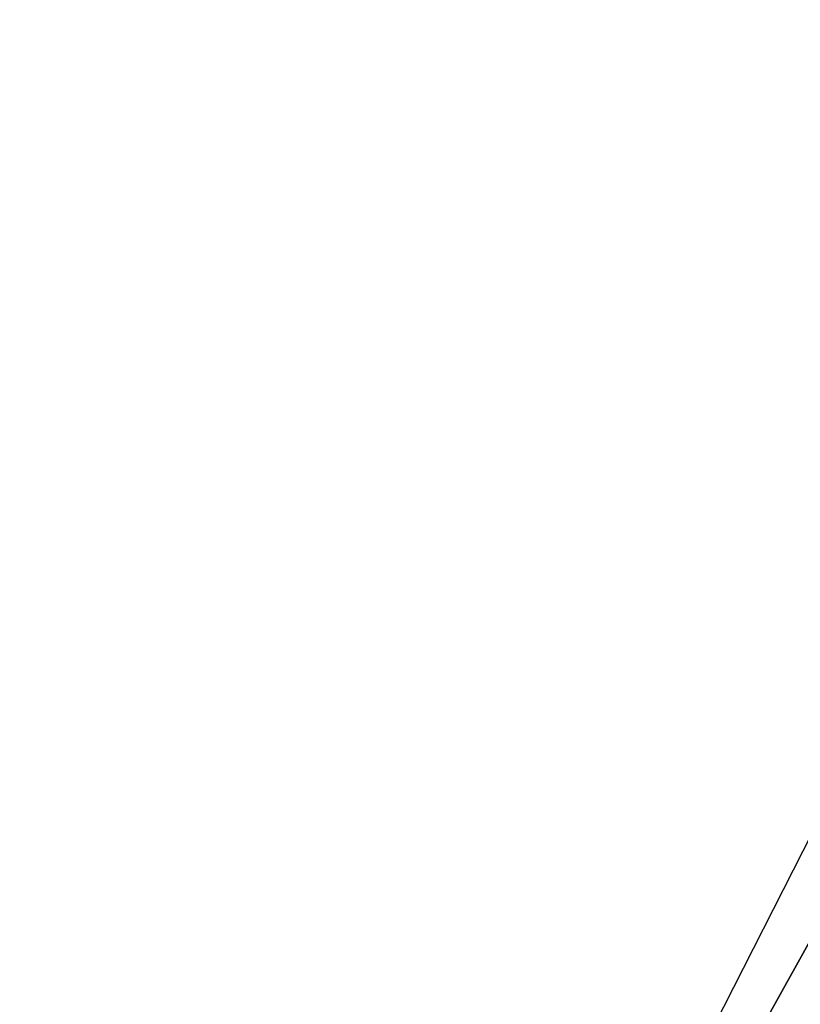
# Model space of a CAD drawing. Header units: millimetres. Extents: x -94 to 106, y 12 to 212.
# Tile 250 of 256: x -16.703 to -16.559, y 122.253 to 122.435. Entities that reach past the tile are written whole.
import ezdxf

# ---------------------------------------------------------------- set-up
doc = ezdxf.new("R2010")
doc.units = ezdxf.units.MM
doc.header["$LTSCALE"] = 25.4
doc.layers.get('0').update_dxf_attribs({"true_color": 0xff5454})

# ---------------------------------------------------------------- blocks, each defined once
blk = doc.blocks.new('AMALFI-M-9152-9153.STL')
at = {"color": 250, "true_color": 0x262626}
mesh = blk.add_polyface(dxfattribs=at)
corners = [(-8.45522, 131.79745, 250.636), (-12.93012, 116.85503, 253.93736), (-16.65864, 119.24105, 250.83824), (-4.72671, 129.41142, 253.73514)]
mesh.append_faces([[corners[k] for k in face] for face in [(0, 1, 2), (1, 0, 3)]], dxfattribs={"vtx0": -1, "color": 250})
at = {"color": 18, "true_color": 0x000000}
mesh = blk.add_polyface(dxfattribs=at)
corners = [(-22.79531, 129.54585, 186.92313), (-13.22228, 122.25854, 186.60144), (-23.26831, 128.82187, 186.60144), (-12.74928, 122.98252, 186.92313)]
mesh.append_faces([[corners[k] for k in face] for face in [(0, 1, 2), (1, 0, 3)]], dxfattribs={"vtx0": -1, "color": 18})
at = {"color": 250, "true_color": 0x262626}
mesh = blk.add_polyface(dxfattribs=at)
corners = [(-15.36243, 124.41737, 159.41402), (-16.674, 122.05344, 158.79599), (-16.58447, 122.01386, 159.41402), (-15.44715, 124.4664, 158.79599)]
mesh.append_faces([[corners[k] for k in face] for face in [(0, 1, 2), (1, 0, 3)]], dxfattribs={"vtx0": -1, "color": 250})
mesh = blk.add_polyface(dxfattribs=at)
corners = [(-15.11654, 124.2751, 159.97156), (-16.58447, 122.01386, 159.41402), (-16.32465, 121.89901, 159.97156), (-15.36243, 124.41737, 159.41402)]
mesh.append_faces([[corners[k] for k in face] for face in [(0, 1, 2), (1, 0, 3)]], dxfattribs={"vtx0": -1, "color": 250})

msp = doc.modelspace()

# ---------------------------------------------------------------- block references
at = {"color": 0}
msp.add_blockref('AMALFI-M-9152-9153.STL', (0, 0), dxfattribs=at)

doc.saveas('drawing.dxf')
